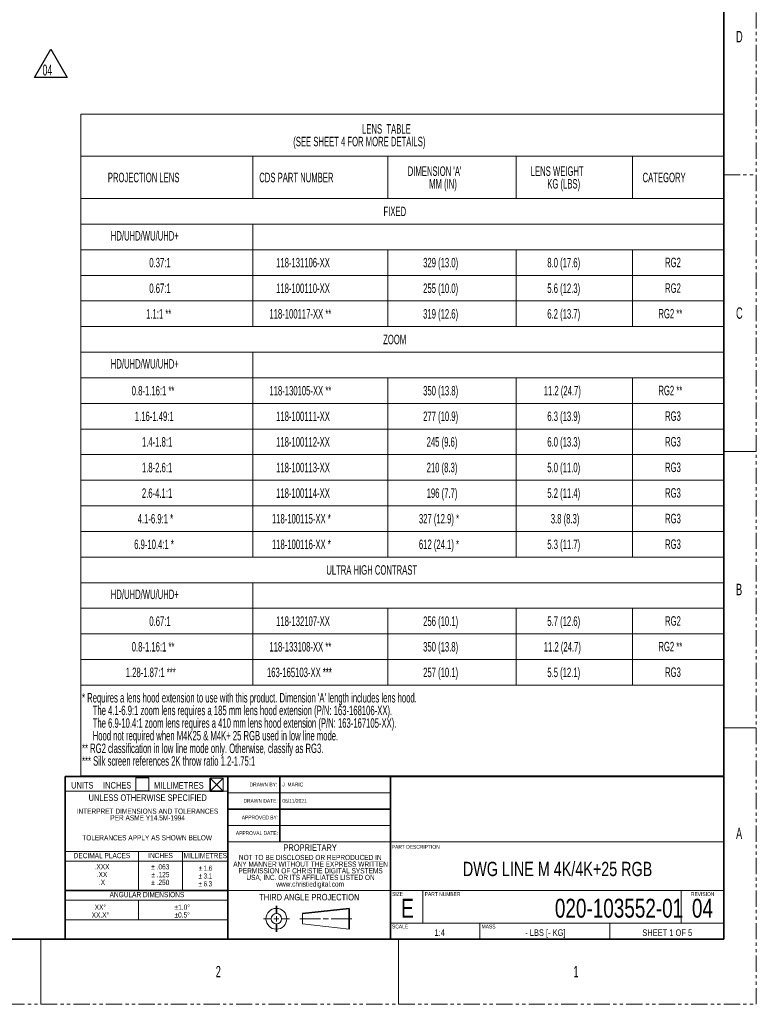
# Model space of a CAD drawing. Header units: millimetres. Extents: x 0 to 1118, y 0 to 864.
# Tile 144 of 250: x 830 to 1118, y 0 to 384. Entities that reach past the tile are written whole.
import ezdxf

# ---------------------------------------------------------------- set-up
doc = ezdxf.new("R2010")
doc.units = ezdxf.units.MM
doc.linetypes.add('PHANTOM', pattern=[12.7, 6.35, -1.27, 1.27, -1.27, 1.27, -1.27])
doc.layers.add('NUMREV', color=7, linetype='Continuous', lineweight=25)
doc.styles.add('SLDTEXTSTYLE0', font='TXT', dxfattribs={"width": 0.605})
doc.styles.add('SLDTEXTSTYLE1', font='TXT', dxfattribs={"width": 0.6})
doc.styles.add('SLDTEXTSTYLE2', font='TXT', dxfattribs={"width": 0.75})
doc.styles.add('SLDTEXTSTYLE3', font='TXT', dxfattribs={"width": 0.6875})
doc.styles.add('SLDTEXTSTYLE4', font='TXT', dxfattribs={"width": 0.7})

# ---------------------------------------------------------------- blocks, each defined once
blk = doc.blocks.new('SW_NOTE_0_2')
at = {"layer": 'NUMREV', "color": 0}
for p, q in [((-3.17, 0.41), (3.21, 11.47)), ((3.21, 11.47), (9.6, 0.41)), ((9.6, 0.41), (-3.17, 0.41))]:
    blk.add_line(p, q, dxfattribs=at)
at = {"layer": 'NUMREV', "color": 0, "insert": (0, 5.46), "char_height": 4.233, "attachment_point": 1, "style": 'SLDTEXTSTYLE0'}
blk.add_mtext('04', dxfattribs=at)
blk = doc.blocks.new('SW_NOTE_0_4')
at = {"color": 0, "linetype": 'Continuous', "lineweight": 0, "char_height": 2.032, "attachment_point": 2, "style": 'SLDTEXTSTYLE2'}
for s, insert in [('.XXX', (3.14, 2.62)), ('.XX', (3.14, -0.43)), ('.X', (3.13, -3.48))]:
    blk.add_mtext(s, dxfattribs=dict(at, insert=insert))
blk = doc.blocks.new('SW_NOTE_0_5')
at = {"color": 0, "linetype": 'Continuous', "lineweight": 0, "char_height": 2.032, "attachment_point": 2, "style": 'SLDTEXTSTYLE2'}
for s, insert in [('± .063', (3.78, 2.62)), ('± .250', (3.77, -3.48)), ('± .125', (3.81, -0.43))]:
    blk.add_mtext(s, dxfattribs=dict(at, insert=insert))
blk = doc.blocks.new('SW_NOTE_0_6')
at = {"color": 0, "linetype": 'Continuous', "lineweight": 0, "char_height": 2.032, "attachment_point": 2, "style": 'SLDTEXTSTYLE4'}
for s, insert in [('± 1.6', (3.02, 2.62)), ('± 6.3', (2.98, -3.48)), ('± 3.1', (3.01, -0.43))]:
    blk.add_mtext(s, dxfattribs=dict(at, insert=insert))
blk = doc.blocks.new('SW_NOTE_0_7')
at = {"color": 0, "linetype": 'Continuous', "lineweight": 0, "char_height": 2.032, "attachment_point": 2, "style": 'SLDTEXTSTYLE2'}
for s, insert in [('XX°', (2.38, 2.62)), ('XX.X°', (2.41, -0.43))]:
    blk.add_mtext(s, dxfattribs=dict(at, insert=insert))
blk = doc.blocks.new('SW_NOTE_0_8')
at = {"color": 0, "linetype": 'Continuous', "lineweight": 0, "char_height": 2.032, "attachment_point": 2, "style": 'SLDTEXTSTYLE2'}
for s, insert in [('±1.0°', (3.17, 2.62)), ('±0.5°', (3.14, -0.43))]:
    blk.add_mtext(s, dxfattribs=dict(at, insert=insert))
blk = doc.blocks.new('SW_NOTE_0_9')
at = {"color": 0, "linetype": 'Continuous', "lineweight": 0, "char_height": 2.032, "attachment_point": 2, "style": 'SLDTEXTSTYLE2'}
for s, insert in [('INTERPRET DIMENSIONS AND TOLERANCES', (26.42, 2.62)), ('PER ASME Y14.5M-1994', (26.48, 0.02)), ('TOLERANCES APPLY AS SHOWN BELOW', (26.29, -7.77))]:
    blk.add_mtext(s, dxfattribs=dict(at, insert=insert))
blk = doc.blocks.new('SW_NOTE_0_14')
at = {"color": 0, "linetype": 'Continuous', "lineweight": 0, "char_height": 2.032, "attachment_point": 2, "style": 'SLDTEXTSTYLE2'}
for s, insert in [('ANY MANNER WITHOUT THE EXPRESS WRITTEN', (27.06, 0.02)), ('NOT TO BE DISCLOSED OR REPRODUCED IN', (26.92, 2.62)), ('PERMISSION OF CHRISTIE DIGITAL SYSTEMS', (27.06, -2.57)), ('USA, INC. OR ITS AFFILIATES LISTED ON', (27.03, -5.17)), ('www.christiedigital.com', (26.87, -7.77))]:
    blk.add_mtext(s, dxfattribs=dict(at, insert=insert))
blk = doc.blocks.new('SW_TABLEANNOTATION_0')
at = {"color": 0, "linetype": 'Continuous', "lineweight": 18}
for p, q in [((0, 0), (0, -16.5)), ((0, 0), (51, 0)), ((51, 0), (67.25, 0)), ((67.25, 0), (119.92, 0)), ((119.92, 0), (170.01, 0)), ((170.01, 0), (215.53, 0)), ((215.53, 0), (251.04, 0)), ((251.04, 0), (251.04, -16.5)), ((0, -16.5), (0, -33)), ((0, -16.5), (51, -16.5)), ((51, -16.5), (67.25, -16.5)), ((67.25, -16.5), (67.25, -33)), ((67.25, -16.5), (119.92, -16.5)), ((119.92, -16.5), (119.92, -33)), ((119.92, -16.5), (170.01, -16.5)), ((170.01, -16.5), (170.01, -33)), ((170.01, -16.5), (215.53, -16.5)), ((215.53, -16.5), (215.53, -33)), ((215.53, -16.5), (251.04, -16.5)), ((251.04, -16.5), (251.04, -33)), ((0, -33), (0, -43)), ((0, -33), (51, -33)), ((51, -33), (67.25, -33)), ((67.25, -33), (119.92, -33)), ((119.92, -33), (170.01, -33)), ((170.01, -33), (215.53, -33)), ((215.53, -33), (251.04, -33)), ((251.04, -33), (251.04, -43)), ((0, -43), (0, -53)), ((0, -43), (51, -43)), ((51, -43), (67.25, -43)), ((67.25, -43), (67.25, -53)), ((67.25, -43), (67.25, -53)), ((67.25, -43), (119.92, -43)), ((119.92, -43), (170.01, -43)), ((170.01, -43), (215.53, -43)), ((215.53, -43), (251.04, -43)), ((251.04, -43), (251.04, -53)), ((0, -53), (0, -63)), ((0, -53), (51, -53)), ((51, -53), (67.25, -53)), ((67.25, -53), (67.25, -63)), ((67.25, -53), (119.92, -53)), ((119.92, -53), (119.92, -63)), ((119.92, -53), (170.01, -53)), ((170.01, -53), (170.01, -63)), ((170.01, -53), (215.53, -53)), ((215.53, -53), (215.53, -63)), ((215.53, -53), (251.04, -53)), ((251.04, -53), (251.04, -63)), ((0, -63), (0, -73)), ((0, -63), (51, -63)), ((51, -63), (67.25, -63)), ((67.25, -63), (67.25, -73)), ((67.25, -63), (119.92, -63)), ((119.92, -63), (119.92, -73)), ((119.92, -63), (170.01, -63)), ((170.01, -63), (170.01, -73)), ((170.01, -63), (215.53, -63)), ((215.53, -63), (215.53, -73)), ((215.53, -63), (251.04, -63)), ((251.04, -63), (251.04, -73)), ((0, -73), (0, -83)), ((0, -73), (51, -73)), ((51, -73), (67.25, -73)), ((67.25, -73), (67.25, -83)), ((67.25, -73), (119.92, -73)), ((119.92, -73), (119.92, -83)), ((119.92, -73), (170.01, -73)), ((170.01, -73), (170.01, -83)), ((170.01, -73), (215.53, -73)), ((215.53, -73), (215.53, -83)), ((215.53, -73), (251.04, -73)), ((251.04, -73), (251.04, -83)), ((0, -83), (0, -93)), ((0, -83), (51, -83)), ((51, -83), (67.25, -83)), ((67.25, -83), (119.92, -83)), ((119.92, -83), (170.01, -83)), ((170.01, -83), (215.53, -83)), ((215.53, -83), (251.04, -83)), ((251.04, -83), (251.04, -93)), ((0, -93), (0, -103)), ((0, -93), (51, -93)), ((51, -93), (67.25, -93)), ((67.25, -93), (67.25, -103)), ((67.25, -93), (67.25, -103)), ((67.25, -93), (119.92, -93)), ((119.92, -93), (170.01, -93)), ((170.01, -93), (215.53, -93)), ((215.53, -93), (251.04, -93)), ((251.04, -93), (251.04, -103)), ((0, -103), (0, -113)), ((0, -103), (51, -103)), ((51, -103), (67.25, -103)), ((67.25, -103), (67.25, -113)), ((67.25, -103), (119.92, -103)), ((119.92, -103), (119.92, -113)), ((119.92, -103), (170.01, -103)), ((170.01, -103), (170.01, -113)), ((170.01, -103), (215.53, -103)), ((215.53, -103), (215.53, -113)), ((215.53, -103), (251.04, -103)), ((251.04, -103), (251.04, -113)), ((0, -113), (0, -123)), ((0, -113), (51, -113)), ((51, -113), (67.25, -113)), ((67.25, -113), (67.25, -123)), ((67.25, -113), (119.92, -113)), ((119.92, -113), (119.92, -123)), ((119.92, -113), (170.01, -113)), ((170.01, -113), (170.01, -123)), ((170.01, -113), (215.53, -113)), ((215.53, -113), (215.53, -123)), ((215.53, -113), (251.04, -113)), ((251.04, -113), (251.04, -123)), ((0, -123), (0, -133)), ((0, -123), (51, -123)), ((51, -123), (67.25, -123)), ((67.25, -123), (67.25, -133)), ((67.25, -123), (119.92, -123)), ((119.92, -123), (119.92, -133)), ((119.92, -123), (170.01, -123)), ((170.01, -123), (170.01, -133)), ((170.01, -123), (215.53, -123)), ((215.53, -123), (215.53, -133)), ((215.53, -123), (251.04, -123)), ((251.04, -123), (251.04, -133)), ((0, -133), (0, -143)), ((0, -133), (51, -133)), ((51, -133), (67.25, -133)), ((67.25, -133), (67.25, -143)), ((67.25, -133), (119.92, -133)), ((119.92, -133), (119.92, -143)), ((119.92, -133), (170.01, -133)), ((170.01, -133), (170.01, -143)), ((170.01, -133), (215.53, -133)), ((215.53, -133), (215.53, -143)), ((215.53, -133), (251.04, -133)), ((251.04, -133), (251.04, -143)), ((0, -143), (0, -153)), ((0, -143), (51, -143)), ((51, -143), (67.25, -143)), ((67.25, -143), (67.25, -153)), ((67.25, -143), (119.92, -143)), ((119.92, -143), (119.92, -153)), ((119.92, -143), (170.01, -143)), ((170.01, -143), (170.01, -153)), ((170.01, -143), (215.53, -143)), ((215.53, -143), (215.53, -153)), ((215.53, -143), (251.04, -143)), ((251.04, -143), (251.04, -153)), ((0, -153), (0, -163)), ((0, -153), (51, -153)), ((51, -153), (67.25, -153)), ((67.25, -153), (67.25, -163)), ((67.25, -153), (119.92, -153)), ((119.92, -153), (119.92, -163)), ((119.92, -153), (170.01, -153)), ((170.01, -153), (170.01, -163)), ((170.01, -153), (215.53, -153)), ((215.53, -153), (215.53, -163)), ((215.53, -153), (251.04, -153)), ((251.04, -153), (251.04, -163)), ((0, -163), (0, -173)), ((0, -163), (51, -163)), ((51, -163), (67.25, -163)), ((67.25, -163), (67.25, -173)), ((67.25, -163), (119.92, -163)), ((119.92, -163), (119.92, -173)), ((119.92, -163), (170.01, -163)), ((170.01, -163), (170.01, -173)), ((170.01, -163), (215.53, -163)), ((215.53, -163), (215.53, -173)), ((215.53, -163), (251.04, -163)), ((251.04, -163), (251.04, -173)), ((0, -173), (0, -183)), ((0, -173), (51, -173)), ((51, -173), (67.25, -173)), ((67.25, -173), (119.92, -173)), ((119.92, -173), (170.01, -173)), ((170.01, -173), (215.53, -173)), ((215.53, -173), (251.04, -173)), ((251.04, -173), (251.04, -183)), ((0, -183), (0, -193)), ((0, -183), (51, -183)), ((51, -183), (67.25, -183)), ((67.25, -183), (67.25, -193)), ((67.25, -183), (67.25, -193)), ((67.25, -183), (119.92, -183)), ((119.92, -183), (170.01, -183)), ((170.01, -183), (215.53, -183)), ((215.53, -183), (251.04, -183)), ((251.04, -183), (251.04, -193)), ((0, -193), (0, -203)), ((0, -193), (51, -193)), ((51, -193), (67.25, -193)), ((67.25, -193), (67.25, -203)), ((67.25, -193), (119.92, -193)), ((119.92, -193), (119.92, -203)), ((119.92, -193), (170.01, -193)), ((170.01, -193), (170.01, -203)), ((170.01, -193), (215.53, -193)), ((215.53, -193), (215.53, -203)), ((215.53, -193), (251.04, -193)), ((251.04, -193), (251.04, -203)), ((0, -203), (0, -213)), ((0, -203), (51, -203)), ((51, -203), (67.25, -203)), ((67.25, -203), (67.25, -213)), ((67.25, -203), (119.92, -203)), ((119.92, -203), (119.92, -213)), ((119.92, -203), (170.01, -203)), ((170.01, -203), (170.01, -213)), ((170.01, -203), (215.53, -203)), ((215.53, -203), (215.53, -213)), ((215.53, -203), (251.04, -203)), ((251.04, -203), (251.04, -213)), ((0, -213), (0, -223)), ((0, -213), (51, -213)), ((51, -213), (67.25, -213)), ((67.25, -213), (67.25, -223)), ((67.25, -213), (119.92, -213)), ((119.92, -213), (119.92, -223)), ((119.92, -213), (170.01, -213)), ((170.01, -213), (170.01, -223)), ((170.01, -213), (215.53, -213)), ((215.53, -213), (215.53, -223)), ((215.53, -213), (251.04, -213)), ((251.04, -213), (251.04, -223)), ((0, -223), (0, -258.46)), ((0, -223), (51, -223)), ((51, -223), (67.25, -223)), ((67.25, -223), (119.92, -223)), ((119.92, -223), (170.01, -223)), ((170.01, -223), (215.53, -223)), ((215.53, -223), (251.04, -223)), ((251.04, -223), (251.04, -258.46)), ((0, -258.46), (51, -258.46)), ((51, -258.46), (67.25, -258.46)), ((67.25, -258.46), (119.92, -258.46)), ((119.92, -258.46), (170.01, -258.46)), ((170.01, -258.46), (215.53, -258.46)), ((215.53, -258.46), (251.04, -258.46))]:
    blk.add_line(p, q, dxfattribs=at)
at = {"color": 0, "linetype": 'Continuous', "lineweight": 0, "attachment_point": 1, "style": 'SLDTEXTSTYLE0'}
for s, insert, char_height in [('LENS  TABLE', (109.88, -3.95), 3.7042), ('(SEE SHEET 4 FOR MORE DETAILS)', (82.99, -8.89), 3.7042), ('PROJECTION LENS', (10.58, -22.92), 3.7042), ('CDS PART NUMBER', (69.72, -22.92), 3.7042), ("DIMENSION 'A'", (127.7, -20.45), 3.7042), ('LENS WEIGHT', (175.76, -20.45), 3.7042), ('CATEGORY', (219.43, -22.92), 3.704), ('MM (IN)', (136.05, -25.39), 3.704), ('KG (LBS)', (182.21, -25.39), 3.704), ('FIXED', (118.25, -36.17), 3.704), ('HD/UHD/WU/UHD+', (11.74, -45.69), 3.7042), ('0.37:1', (26.77, -56.17), 3.704), ('118-131106-XX', (76.3, -56.17), 3.7042), ('329 (13.0)', (133.72, -56.17), 3.704), ('8.0 (17.6)', (182.21, -56.17), 3.704), ('RG2', (228.21, -56.1), 3.704), ('0.67:1', (26.77, -66.17), 3.704), ('118-100110-XX', (76.3, -66.17), 3.7042), ('255 (10.0)', (133.72, -66.17), 3.704), ('5.6 (12.3)', (182.21, -66.17), 3.704), ('RG2', (228.21, -66.1), 3.704), ('1.1:1 **', (25.53, -76.17), 3.704), ('118-100117-XX **', (73.69, -76.17), 3.7042), ('319 (12.6)', (133.72, -76.17), 3.704), ('6.2 (13.7)', (182.21, -76.17), 3.704), ('RG2 **', (225.6, -76.1), 3.704), ('ZOOM', (118.11, -86.17), 3.704), ('HD/UHD/WU/UHD+', (11.74, -95.69), 3.7042), ('0.8-1.16:1 **', (19.91, -106.17), 3.7042), ('118-130105-XX **', (73.69, -106.17), 3.7042), ('350 (13.8)', (133.72, -106.17), 3.704), ('11.2 (24.7)', (180.83, -106.17), 3.7042), ('RG2 **', (225.6, -106.1), 3.704), ('1.16-1.49:1', (21.14, -116.17), 3.7042), ('118-100111-XX', (76.3, -116.17), 3.7042), ('277 (10.9)', (133.72, -116.17), 3.704), ('6.3 (13.9)', (182.21, -116.17), 3.704), ('RG3', (228.21, -116.1), 3.704), ('1.4-1.8:1', (23.89, -126.17), 3.704), ('118-100112-XX', (76.3, -126.17), 3.7042), ('245 (9.6)', (135.09, -126.17), 3.704), ('6.0 (13.3)', (182.21, -126.17), 3.704), ('RG3', (228.21, -126.1), 3.704), ('1.8-2.6:1', (23.89, -136.17), 3.704), ('118-100113-XX', (76.3, -136.17), 3.7042), ('210 (8.3)', (135.09, -136.17), 3.704), ('5.0 (11.0)', (182.21, -136.17), 3.704), ('RG3', (228.21, -136.1), 3.704), ('2.6-4.1:1', (23.89, -146.17), 3.704), ('118-100114-XX', (76.3, -146.17), 3.7042), ('196 (7.7)', (135.09, -146.17), 3.704), ('5.2 (11.4)', (182.21, -146.17), 3.704), ('RG3', (228.21, -146.1), 3.704), ('4.1-6.9:1 *', (22.24, -156.17), 3.7042), ('118-100115-XX *', (74.66, -156.17), 3.7042), ('327 (12.9) *', (132.07, -156.17), 3.7042), ('3.8 (8.3)', (183.58, -156.17), 3.704), ('RG3', (228.21, -156.1), 3.704), ('6.9-10.4:1 *', (20.87, -166.17), 3.7042), ('118-100116-XX *', (74.66, -166.17), 3.7042), ('612 (24.1) *', (132.07, -166.17), 3.7042), ('5.3 (11.7)', (182.21, -166.17), 3.704), ('RG3', (228.21, -166.1), 3.704), ('ULTRA HIGH CONTRAST', (95.89, -176.17), 3.7042), ('HD/UHD/WU/UHD+', (11.74, -185.69), 3.7042), ('256 (10.1)', (133.72, -196.17), 3.704), ('5.7 (12.6)', (182.21, -196.17), 3.704), ('RG2', (228.21, -196.1), 3.704), ('0.67:1', (26.77, -196.17), 3.704), ('118-132107-XX', (76.3, -196.17), 3.7042), ('0.8-1.16:1 **', (19.91, -206.17), 3.7042), ('118-133108-XX **', (73.69, -206.17), 3.7042), ('350 (13.8)', (133.72, -206.17), 3.704), ('11.2 (24.7)', (180.83, -206.17), 3.7042), ('RG2 **', (225.6, -206.1), 3.704), ('1.28-1.87:1 ***', (17.58, -216.17), 3.7042), ('163-165103-XX ***', (72.73, -216.17), 3.7042), ('257 (10.1)', (133.72, -216.17), 3.704), ('5.5 (12.1)', (182.21, -216.17), 3.704), ('RG3', (228.21, -216.1), 3.704), ("* Requires a lens hood extension to use with this product. Dimension 'A' length includes lens hood.", (0.5, -226.08), 3.7042), ('The 4.1-6.9:1 zoom lens requires a 185 mm lens hood extension (P/N: 163-168106-XX).', (4.67, -231.02), 3.7042), ('The 6.9-10.4:1 zoom lens requires a 410 mm lens hood extension (P/N: 163-167105-XX).', (4.67, -235.95), 3.7042), ('Hood not required when M4K25 & M4K+ 25 RGB used in low line mode.', (4.67, -240.89), 3.7042), ('** RG2 classification in low line mode only. Otherwise, classify as RG3.', (0.5, -245.83), 3.7042), ('*** Silk screen references 2K throw ratio 1.2-1.75:1', (0.5, -250.77), 3.7042)]:
    blk.add_mtext(s, dxfattribs=dict(at, insert=insert, char_height=char_height))
blk = doc.blocks.new('SW_SYMBOL_HOLE_DEPTH')
at = {"color": 0, "linetype": 'Continuous', "lineweight": 0}
for p, q in [((0, 875), (800, 875)), ((400, 875), (400, 75)), ((100, 555), (400, 75)), ((700, 555), (400, 75))]:
    blk.add_line(p, q, dxfattribs=at)
blk = doc.blocks.new('SW_NOTE_0_18')
at = {"color": 0, "linetype": 'Continuous', "lineweight": 0, "xscale": 0.0054570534, "yscale": 0.0054570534, "zscale": 0.0054570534}
blk.add_blockref('SW_SYMBOL_HOLE_DEPTH', (34.16, -8.19), dxfattribs=at)
at = {"color": 0, "linetype": 'Continuous', "lineweight": 0, "attachment_point": 1, "style": 'SLDTEXTSTYLE0'}
for s, insert, char_height in [('RIGGING POINTS', (0.53, 2.13), 4.2333), ('6X M8X1.25', (0.53, -3.34), 4.233), ('14', (40, -3.34), 4.233), ("HOLES MARKED 'D'", (0.53, -8.81), 4.2333), ('MAX TORQUE 45 IN-LB', (0.53, -14.28), 4.2333)]:
    blk.add_mtext(s, dxfattribs=dict(at, insert=insert, char_height=char_height))

msp = doc.modelspace()

# ---------------------------------------------------------------- linework, layer by layer
at = {"color": 7, "linetype": 'PHANTOM', "lineweight": 18}
for p, q in [((1117.6, 0), (1117.6, 863.6)), ((1104.9, 323.85), (1117.6, 323.85)), ((0, 0), (1117.6, 0))]:
    msp.add_line(p, q, dxfattribs=at)
at = {"color": 7, "linetype": 'Continuous', "lineweight": 35}
for p, q in [((1104.9, 838.2), (1104.9, 25.4)), ((911.225, 88.9), (847.725, 88.9)), ((847.725, 25.4), (847.725, 88.9)), ((974.725, 88.9), (911.225, 88.9)), ((911.225, 25.4), (911.225, 88.9)), ((931.545, 63.5), (931.545, 88.9)), ((1104.9, 88.9), (974.725, 88.9)), ((974.725, 25.4), (974.725, 88.9)), ((904.257, 88.265), (909.337, 83.185)), ((909.337, 88.265), (904.257, 83.185)), ((904.257, 83.185), (904.257, 88.265)), ((909.337, 83.185), (904.257, 83.185)), ((911.225, 76.2), (974.725, 76.2)), ((847.725, 44.45), (911.225, 44.45)), ((930.16, 38.481), (930.16, 35.433)), ((958.608, 37.465), (940.32, 35.433)), ((958.608, 29.337), (958.608, 37.465)), ((930.16, 31.369), (930.16, 28.321)), ((12.7, 25.4), (1104.9, 25.4)), ((784.225, 25.4), (847.725, 25.4))]:
    msp.add_line(p, q, dxfattribs=at)
at = {"color": 7, "linetype": 'Continuous', "lineweight": 18}
for p, q in [((1104.9, 215.9), (1117.6, 215.9)), ((1104.9, 107.95), (1117.6, 107.95)), ((847.725, 25.4), (847.725, 88.9)), ((875.214, 88.486), (880.294, 88.486)), ((875.214, 83.406), (875.214, 88.486)), ((880.294, 88.486), (880.294, 83.406)), ((911.225, 25.4), (911.225, 88.9)), ((974.725, 25.4), (974.725, 88.9)), ((1104.9, 25.4), (1104.9, 88.9)), ((904.257, 88.265), (909.337, 88.265)), ((909.337, 88.265), (909.337, 83.185)), ((911.225, 83.185), (847.725, 83.185)), ((880.294, 83.406), (875.214, 83.406)), ((974.725, 82.55), (911.225, 82.55)), ((974.725, 76.2), (911.225, 76.2)), ((974.725, 69.85), (911.225, 69.85)), ((974.725, 69.85), (911.225, 69.85)), ((911.225, 63.5), (974.725, 63.5)), ((1104.9, 63.5), (974.725, 63.5)), ((847.725, 59.69), (911.225, 59.69)), ((876.3, 44.45), (876.3, 59.69)), ((893.445, 44.45), (893.445, 59.69)), ((847.725, 55.88), (911.225, 55.88)), ((911.225, 44.45), (974.725, 44.45)), ((1104.9, 44.45), (974.725, 44.45)), ((987.425, 31.75), (987.425, 44.45)), ((1088.2, 31.75), (1088.2, 44.45)), ((847.725, 40.64), (911.225, 40.64)), ((876.3, 33.02), (876.3, 40.64)), ((940.32, 35.433), (940.32, 31.369)), ((847.725, 33.02), (911.225, 33.02)), ((925.08, 33.401), (928.128, 33.401)), ((929.144, 33.401), (931.176, 33.401)), ((930.16, 34.417), (930.16, 32.385)), ((932.192, 33.401), (935.24, 33.401)), ((947.432, 33.401), (939.304, 33.401)), ((940.32, 31.369), (958.608, 29.337)), ((948.448, 33.401), (950.48, 33.401)), ((951.496, 33.401), (959.624, 33.401)), ((1104.9, 31.75), (974.725, 31.75)), ((1009.65, 25.4), (1009.65, 31.75)), ((1060.45, 25.4), (1060.45, 31.75)), ((838.2, 25.4), (838.2, 0)), ((911.225, 25.4), (847.725, 25.4)), ((974.725, 25.4), (911.225, 25.4)), ((1104.9, 25.4), (974.725, 25.4)), ((977.9, 25.4), (977.9, 0))]:
    msp.add_line(p, q, dxfattribs=at)
for radius in [4.064, 2.032]:
    msp.add_circle((930.16, 33.401), radius, dxfattribs=at)

# ---------------------------------------------------------------- block references
at = {"color": 7, "linetype": 'Continuous', "lineweight": 0}
for name, p in [('SW_NOTE_0_18', (776.927, 375.365)), ('SW_TABLEANNOTATION_0', (853.763, 347.642)), ('SW_NOTE_0_9', (853.397, 73.812)), ('SW_NOTE_0_14', (916.472, 55.738)), ('SW_NOTE_0_4', (858.932, 52.148)), ('SW_NOTE_0_5', (881.054, 52.1)), ('SW_NOTE_0_6', (899.421, 51.555)), ('SW_NOTE_0_7', (859.04, 36.333)), ('SW_NOTE_0_8', (890.232, 36.336))]:
    msp.add_blockref(name, p, dxfattribs=at)
at = {"layer": 'NUMREV'}
msp.add_blockref('SW_NOTE_0_2', (838.827, 361.492), dxfattribs=at)

# ---------------------------------------------------------------- texts
at = {"color": 7, "linetype": 'Continuous', "lineweight": 0}
for s, insert, char_height, attachment_point, style in [('D', (1109.694, 380.098), 4.445, 1, 'SLDTEXTSTYLE1'), ('C', (1109.694, 272.148), 4.445, 1, 'SLDTEXTSTYLE1'), ('B', (1109.694, 164.198), 4.445, 1, 'SLDTEXTSTYLE1'), ('UNITS', (850.006, 86.804), 2.54, 1, 'SLDTEXTSTYLE2'), ('INCHES', (862.49, 86.804), 2.54, 1, 'SLDTEXTSTYLE2'), ('MILLIMETRES', (882.368, 86.756), 2.54, 1, 'SLDTEXTSTYLE2'), ('DRAWN BY:', (919.688, 86.579), 1.524, 1, 'SLDTEXTSTYLE2'), ('J. MARIC', (932.468, 86.579), 1.524, 1, 'SLDTEXTSTYLE2'), ('UNLESS OTHERWISE SPECIFIED', (879.915, 81.963), 2.54, 2, 'SLDTEXTSTYLE2'), ('DRAWN DATE:', (917.327, 80.209), 1.524, 1, 'SLDTEXTSTYLE2'), ('06/11/2021', (932.468, 80.209), 1.524, 1, 'SLDTEXTSTYLE2'), ('APPROVED BY:', (916.641, 73.727), 1.524, 1, 'SLDTEXTSTYLE2'), ('APPROVAL DATE:', (914.335, 67.612), 1.524, 1, 'SLDTEXTSTYLE2'), ('A', (1109.694, 68.948), 4.445, 1, 'SLDTEXTSTYLE1'), ('PROPRIETARY', (943.349, 62.455), 2.54, 2, 'SLDTEXTSTYLE2'), ('PART DESCRIPTION', (975.259, 62.249), 1.524, 1, 'SLDTEXTSTYLE2'), ('DECIMAL PLACES', (862.049, 59.097), 2.032, 2, 'SLDTEXTSTYLE2'), ('INCHES', (884.916, 59.125), 2.032, 2, 'SLDTEXTSTYLE2'), ('MILLIMETRES', (902.412, 59.092), 2.032, 2, 'SLDTEXTSTYLE2'), ('DWG LINE M 4K/4K+25 RGB', (1039.979, 55.644), 5.588, 2, 'SLDTEXTSTYLE2'), ('ANGULAR DIMENSIONS', (879.611, 43.864), 2.032, 2, 'SLDTEXTSTYLE2'), ('THIRD ANGLE PROJECTION', (943.017, 43.116), 2.54, 2, 'SLDTEXTSTYLE2'), ('SIZE', (975.365, 43.836), 1.524, 1, 'SLDTEXTSTYLE2'), ('PART NUMBER', (988.103, 43.816), 1.524, 1, 'SLDTEXTSTYLE2'), ('REVISION', (1092.066, 43.816), 1.524, 1, 'SLDTEXTSTYLE2'), ('E', (981.33, 41.216), 7.366, 2, 'SLDTEXTSTYLE2'), ('020-103552-01', (1089.046, 41.216), 7.366, 3, 'SLDTEXTSTYLE2'), ('04', (1096.565, 41.216), 7.366, 2, 'SLDTEXTSTYLE2'), ('SCALE', (975.337, 31.13), 1.524, 1, 'SLDTEXTSTYLE2'), ('MASS', (1010.34, 31.134), 1.524, 1, 'SLDTEXTSTYLE2'), ('1:4', (993.946, 29.272), 2.54, 2, 'SLDTEXTSTYLE2'), ('- LBS [- KG]', (1035.214, 29.264), 2.54, 2, 'SLDTEXTSTYLE3'), ('SHEET 1 OF 5', (1082.818, 29.237), 2.54, 2, 'SLDTEXTSTYLE3'), ('2', (906.494, 14.973), 4.445, 1, 'SLDTEXTSTYLE1'), ('1', (1046.194, 14.973), 4.445, 1, 'SLDTEXTSTYLE1')]:
    msp.add_mtext(s, dxfattribs=dict(at, insert=insert, char_height=char_height, attachment_point=attachment_point, style=style))

doc.saveas('drawing.dxf')
